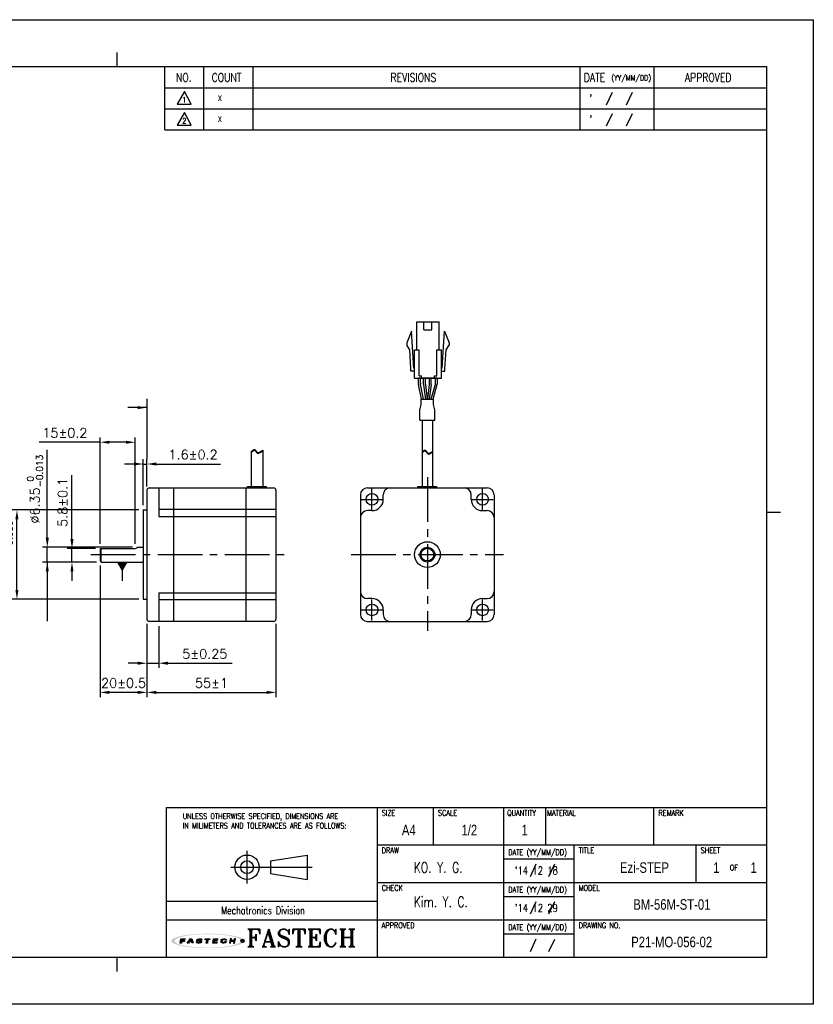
# Model space of a CAD drawing. Header units: millimetres. Extents: x 0 to 594, y 0 to 420.
# Tile 2 of 2: x 256 to 594, y 0 to 420. Entities that reach past the tile are written whole.
import ezdxf

# ---------------------------------------------------------------- set-up
doc = ezdxf.new("R2010")
doc.units = ezdxf.units.MM
doc.header["$PDSIZE"] = -1
doc.linetypes.add('CENTER2', pattern=[28.575, 19.05, -3.175, 3.175, -3.175])
doc.layers.add('\\M+5B4D6\\M+5CAB5\\M+5CFDF', color=7, linetype='Continuous', lineweight=25)
for name, color, linetype in [('DIM', 3, 'Continuous'), ('LAYER_2', 1, 'Continuous'), ('LAYER_4', 3, 'Continuous'), ('SHEET', 1, 'Continuous')]:
    doc.layers.add(name, color=color, linetype=linetype)
doc.styles.add('SHB', font='romans.shx', dxfattribs={"width": 0.75, "bigfont": 'whgtxt.shx'})
doc.styles.add('SHEET1', font='ROMANS.SHX', dxfattribs={"width": 0.8, "height": 3})
doc.styles.add('SHEET2', font='txt', dxfattribs={"width": 0.8, "height": 3})
doc.styles.add('SHEET3', font='ROMANT.SHX', dxfattribs={"height": 3})
doc.styles.get("Standard").update_dxf_attribs({"font": 'txt.shx', "bigfont": 'whgtxt.shx'})
doc.dimstyles.new('ISO-25', dxfattribs={"dimtxt": 2.5, "dimasz": 2.5, "dimexe": 1.25, "dimexo": 0.625, "dimtad": 1, "dimtxsty": 'Standard', "dimcen": 2.5, "dimadec": 0, "dimazin": 0, "dimtfac": 1, "dimtmove": 0, "dimatfit": 3, "dimfxl": 0, "dimarcsym": 0})

# ---------------------------------------------------------------- blocks, each defined once
blk = doc.blocks.new('AI9-BLK2')
at = {"layer": 'LAYER_4'}
h = blk.add_hatch(color=12, dxfattribs=at)
edge = h.paths.add_edge_path()
edge.add_spline(control_points=[(66.5, 0), (66.5, -3.5), (61.3, -5.3), (58.7, -6.3), (52, -8.8), (44.8, -10), (37.7, -11), (17.3, -13.9), (-3.7, -14.1), (-24.3, -12.5), (-32.9, -11.8), (-41.6, -10.8), (-50, -8.9), (-54.9, -7.7), (-60.6, -6.4), (-64.7, -3.2), (-73, 3.4), (-52.4, 8.3), (-49.2, 9), (-40.6, 10.9), (-31.8, 11.9), (-23.1, 12.6), (-12.4, 13.4), (-1.5, 13.6), (9.2, 13.3), (19.1, 13), (29, 12.3), (38.8, 10.9), (45.7, 9.9), (52.7, 8.7), (59.3, 6.1), (61.8, 5.2), (66.5, 3.3), (66.5, 0), (66.6, -0.8), (73.6, -0.7), (73.6, 0), (73.5, 3.5), (68.7, 5.4), (66.1, 6.4), (59.6, 9), (52.6, 10.3), (45.8, 11.3), (24.9, 14.6), (3.4, 15.1), (-17.7, 14), (-27.4, 13.6), (-37.2, 12.7), (-46.8, 11.2), (-53.5, 10.1), (-60.4, 8.7), (-66.7, 6.1), (-69.1, 5.1), (-73.9, 3.1), (-73.6, -0.3), (-73.4, -3.7), (-68.1, -5.6), (-65.5, -6.6), (-58.9, -9.2), (-51.8, -10.4), (-44.8, -11.5), (-35, -13), (-25, -13.7), (-15.1, -14.2), (5.8, -15), (27.1, -14.4), (47.8, -11), (54.2, -9.9), (60.6, -8.6), (66.6, -6.1), (69.1, -5.1), (73.5, -3.2), (73.6, 0), (73.6, 0.8), (66.6, 0.9), (66.5, 0)], knot_values=[0, 0, 0, 0, 1, 1, 1, 2, 2, 2, 3, 3, 3, 4, 4, 4, 5, 5, 5, 6, 6, 6, 7, 7, 7, 8, 8, 8, 9, 9, 9, 10, 10, 10, 11, 11, 11, 12, 12, 12, 13, 13, 13, 14, 14, 14, 15, 15, 15, 16, 16, 16, 17, 17, 17, 18, 18, 18, 19, 19, 19, 20, 20, 20, 21, 21, 21, 22, 22, 22, 23, 23, 23, 24, 24, 24, 25, 25, 25, 25], degree=3, periodic=0)
blk = doc.blocks.new('AI9-BLK1')
at = {"layer": 'LAYER_4', "color": 7}
blk.add_blockref('AI9-BLK2', (0, 0), dxfattribs=at)
blk = doc.blocks.new('AI9-BLK3')
at = {"layer": 'LAYER_2'}
for points in [[(-55.6, -4.3), (-54.1, 4.2), (-45.8, 4.1), (-46, 2.8), (-51.9, 2.8), (-52.2, 0.7), (-46.8, 0.6), (-47, -0.8), (-52.4, -0.8), (-53.1, -4.3)], [(-41.4, -4.2), (-35.7, 4.2), (-32.1, 4.2), (-29.5, -4.1), (-32.2, -4.1), (-34.2, 2.7), (-38.7, -4.2)], [(-5.3, 4.2), (4.3, 4.1), (4.1, 2.7), (0.4, 2.7), (-0.8, -4.2), (-3.2, -4.2), (-2.1, 2.7), (-5.6, 2.7)], [(11.4, 4.2), (20, 4.1), (19.8, 2.8), (13.7, 2.8), (13.4, 0.8), (19, 0.7), (18.8, -0.6), (13.1, -0.6), (12.7, -2.7), (18.7, -2.8), (18.5, -4.2), (9.9, -4.2)], [(45, 4.2), (43.5, -4.1), (46, -4.2), (46.6, -0.6), (52.3, -0.7), (51.7, -4.2), (54.1, -4.2), (55.6, 4.2), (53.1, 4.2), (52.5, 0.8), (46.9, 0.8), (47.5, 4.2)]]:
    blk.add_hatch(color=12, dxfattribs=at).paths.add_polyline_path(points)
h = blk.add_hatch(color=12, dxfattribs=at)
edge = h.paths.add_edge_path()
edge.add_spline(control_points=[(-15.2, -1.5), (-15.2, -2.9), (-16.3, -2.9), (-17.5, -2.9), (-17.7, -2.9), (-18.2, -2.9), (-18.5, -2.9), (-20, -2.9), (-20.4, -2.7), (-20.4, -2.1), (-20.4, -1.9), (-20.4, -1.4), (-20.4, -1.4), (-20.4, -1.4), (-22.9, -1.4), (-22.9, -1.4), (-22.9, -1.4), (-22.9, -2.3), (-22.9, -2.5), (-22.9, -3.9), (-21.3, -4.3), (-19.8, -4.3), (-19.5, -4.3), (-17.1, -4.3), (-16.9, -4.3), (-14.1, -4.3), (-12.8, -3.1), (-12.8, -1.8), (-12.8, -1.7), (-12.8, -1.1), (-12.8, -1), (-12.8, 0.2), (-14.1, 0.7), (-16.1, 0.7), (-16.3, 0.7), (-17.5, 0.7), (-17.7, 0.7), (-19.1, 0.7), (-19.7, 0.9), (-19.6, 1.9), (-19.5, 2.9), (-18.4, 2.9), (-17.8, 2.9), (-17.6, 2.9), (-16.5, 2.9), (-16.2, 2.9), (-15, 2.9), (-14.8, 2.6), (-14.8, 2.3), (-14.8, 2.1), (-14.9, 1.7), (-14.9, 1.7), (-14.9, 1.7), (-12.3, 1.6), (-12.3, 1.6), (-12.3, 1.6), (-12.3, 2.6), (-12.3, 2.8), (-12.3, 3.9), (-14.1, 4.3), (-15.7, 4.3), (-16.8, 4.3), (-17.9, 4.3), (-18.2, 4.3), (-20.4, 4.3), (-22, 3.6), (-22.1, 2), (-22.1, 1.8), (-22.1, 1.3), (-22.1, 1.1), (-22.2, -0.1), (-20.7, -0.6), (-19.2, -0.6), (-19, -0.6), (-17.3, -0.7), (-17.1, -0.7), (-15.5, -0.7), (-15.2, -1.1), (-15.2, -1.5)], knot_values=[0, 0, 0, 0, 1, 1, 1, 2, 2, 2, 3, 3, 3, 4, 4, 4, 5, 5, 5, 6, 6, 6, 7, 7, 7, 8, 8, 8, 9, 9, 9, 10, 10, 10, 11, 11, 11, 12, 12, 12, 13, 13, 13, 14, 14, 14, 15, 15, 15, 16, 16, 16, 17, 17, 17, 18, 18, 18, 19, 19, 19, 20, 20, 20, 21, 21, 21, 22, 22, 22, 23, 23, 23, 24, 24, 24, 25, 25, 25, 26, 26, 26, 26], degree=3, periodic=0)
h = blk.add_hatch(color=12, dxfattribs=at)
edge = h.paths.add_edge_path()
edge.add_spline(control_points=[(35, 1.4), (35, 1.4), (37.4, 1.4), (37.4, 1.4), (37.4, 1.4), (37.5, 2), (37.5, 2.4), (37.5, 3.1), (37.3, 4.2), (34.5, 4.2), (34.2, 4.2), (32.2, 4.2), (31.6, 4.2), (28.5, 4.3), (27.4, 2.7), (27.2, 1.5), (27.1, 1), (26.8, -0.6), (26.7, -1.2), (26.5, -2.6), (26.6, -4.3), (30.1, -4.3), (30.5, -4.3), (31.7, -4.3), (32.2, -4.3), (34.9, -4.3), (36.6, -4), (36.9, -2.3), (36.9, -1.9), (37, -1.1), (37, -1.1), (37, -1.1), (34.6, -1.1), (34.6, -1.1), (34.6, -1.1), (34.6, -1.6), (34.6, -1.7), (34.4, -2.5), (33.8, -2.8), (32.5, -2.8), (32.2, -2.8), (31.2, -2.8), (30.8, -2.8), (29.4, -2.8), (29.1, -2.3), (29.2, -1.4), (29.2, -1), (29.5, 0.7), (29.5, 1.1), (29.8, 2.5), (30.7, 2.8), (31.7, 2.8), (32.2, 2.8), (33.4, 2.8), (33.7, 2.8), (34.7, 2.8), (35.1, 2.5), (35.1, 1.9), (35, 1.7), (35, 1.4), (35, 1.4)], knot_values=[0, 0, 0, 0, 1, 1, 1, 2, 2, 2, 3, 3, 3, 4, 4, 4, 5, 5, 5, 6, 6, 6, 7, 7, 7, 8, 8, 8, 9, 9, 9, 10, 10, 10, 11, 11, 11, 12, 12, 12, 13, 13, 13, 14, 14, 14, 15, 15, 15, 16, 16, 16, 17, 17, 17, 18, 18, 18, 19, 19, 19, 20, 20, 20, 20], degree=3, periodic=0)
at = {"layer": 'LAYER_2', "color": 12}
for points in [[(-55.6, -4.3), (-54.1, 4.2), (-45.8, 4.1), (-46, 2.8), (-51.9, 2.8), (-52.2, 0.7), (-46.8, 0.6), (-47, -0.8), (-52.4, -0.8), (-53.1, -4.3)], [(-41.4, -4.2), (-35.7, 4.2), (-32.1, 4.2), (-29.5, -4.1), (-32.2, -4.1), (-34.2, 2.7), (-38.7, -4.2)], [(-5.3, 4.2), (4.3, 4.1), (4.1, 2.7), (0.4, 2.7), (-0.8, -4.2), (-3.2, -4.2), (-2.1, 2.7), (-5.6, 2.7)], [(11.4, 4.2), (20, 4.1), (19.8, 2.8), (13.7, 2.8), (13.4, 0.8), (19, 0.7), (18.8, -0.6), (13.1, -0.6), (12.7, -2.7), (18.7, -2.8), (18.5, -4.2), (9.9, -4.2)], [(45, 4.2), (43.5, -4.1), (46, -4.2), (46.6, -0.6), (52.3, -0.7), (51.7, -4.2), (54.1, -4.2), (55.6, 4.2), (53.1, 4.2), (52.5, 0.8), (46.9, 0.8), (47.5, 4.2)]]:
    blk.add_lwpolyline(points, close=True, dxfattribs=at)
for points, knots in [([(-15.2, -1.5), (-15.2, -2.9), (-16.3, -2.9), (-17.5, -2.9), (-17.7, -2.9), (-18.2, -2.9), (-18.5, -2.9), (-20, -2.9), (-20.4, -2.7), (-20.4, -2.1), (-20.4, -1.9), (-20.4, -1.4), (-20.4, -1.4), (-20.4, -1.4), (-22.9, -1.4), (-22.9, -1.4), (-22.9, -1.4), (-22.9, -2.3), (-22.9, -2.5), (-22.9, -3.9), (-21.3, -4.3), (-19.8, -4.3), (-19.5, -4.3), (-17.1, -4.3), (-16.9, -4.3), (-14.1, -4.3), (-12.8, -3.1), (-12.8, -1.8), (-12.8, -1.7), (-12.8, -1.1), (-12.8, -1), (-12.8, 0.2), (-14.1, 0.7), (-16.1, 0.7), (-16.3, 0.7), (-17.5, 0.7), (-17.7, 0.7), (-19.1, 0.7), (-19.7, 0.9), (-19.6, 1.9), (-19.5, 2.9), (-18.4, 2.9), (-17.8, 2.9), (-17.6, 2.9), (-16.5, 2.9), (-16.2, 2.9), (-15, 2.9), (-14.8, 2.6), (-14.8, 2.3), (-14.8, 2.1), (-14.9, 1.7), (-14.9, 1.7), (-14.9, 1.7), (-12.3, 1.6), (-12.3, 1.6), (-12.3, 1.6), (-12.3, 2.6), (-12.3, 2.8), (-12.3, 3.9), (-14.1, 4.3), (-15.7, 4.3), (-16.8, 4.3), (-17.9, 4.3), (-18.2, 4.3), (-20.4, 4.3), (-22, 3.6), (-22.1, 2), (-22.1, 1.8), (-22.1, 1.3), (-22.1, 1.1), (-22.2, -0.1), (-20.7, -0.6), (-19.2, -0.6), (-19, -0.6), (-17.3, -0.7), (-17.1, -0.7), (-15.5, -0.7), (-15.2, -1.1), (-15.2, -1.5)], [0, 0, 0, 0, 1, 1, 1, 2, 2, 2, 3, 3, 3, 4, 4, 4, 5, 5, 5, 6, 6, 6, 7, 7, 7, 8, 8, 8, 9, 9, 9, 10, 10, 10, 11, 11, 11, 12, 12, 12, 13, 13, 13, 14, 14, 14, 15, 15, 15, 16, 16, 16, 17, 17, 17, 18, 18, 18, 19, 19, 19, 20, 20, 20, 21, 21, 21, 22, 22, 22, 23, 23, 23, 24, 24, 24, 25, 25, 25, 26, 26, 26, 26]), ([(35, 1.4), (35, 1.4), (37.4, 1.4), (37.4, 1.4), (37.4, 1.4), (37.5, 2), (37.5, 2.4), (37.5, 3.1), (37.3, 4.2), (34.5, 4.2), (34.2, 4.2), (32.2, 4.2), (31.6, 4.2), (28.5, 4.3), (27.4, 2.7), (27.2, 1.5), (27.1, 1), (26.8, -0.6), (26.7, -1.2), (26.5, -2.6), (26.6, -4.3), (30.1, -4.3), (30.5, -4.3), (31.7, -4.3), (32.2, -4.3), (34.9, -4.3), (36.6, -4), (36.9, -2.3), (36.9, -1.9), (37, -1.1), (37, -1.1), (37, -1.1), (34.6, -1.1), (34.6, -1.1), (34.6, -1.1), (34.6, -1.6), (34.6, -1.7), (34.4, -2.5), (33.8, -2.8), (32.5, -2.8), (32.2, -2.8), (31.2, -2.8), (30.8, -2.8), (29.4, -2.8), (29.1, -2.3), (29.2, -1.4), (29.2, -1), (29.5, 0.7), (29.5, 1.1), (29.8, 2.5), (30.7, 2.8), (31.7, 2.8), (32.2, 2.8), (33.4, 2.8), (33.7, 2.8), (34.7, 2.8), (35.1, 2.5), (35.1, 1.9), (35, 1.7), (35, 1.4), (35, 1.4)], [0, 0, 0, 0, 1, 1, 1, 2, 2, 2, 3, 3, 3, 4, 4, 4, 5, 5, 5, 6, 6, 6, 7, 7, 7, 8, 8, 8, 9, 9, 9, 10, 10, 10, 11, 11, 11, 12, 12, 12, 13, 13, 13, 14, 14, 14, 15, 15, 15, 16, 16, 16, 17, 17, 17, 18, 18, 18, 19, 19, 19, 20, 20, 20, 20])]:
    blk.add_open_spline(points, degree=3, knots=knots, dxfattribs=at)
blk = doc.blocks.new('*D9')
at = {"color": 8, "lineweight": -2}
for p, q in [((306.39, 210.87), (252.43, 210.87)), ((254.43, 176.77), (254.43, 206.87)), ((306.39, 172.77), (252.43, 172.77))]:
    blk.add_line(p, q, dxfattribs=at)
at = {"color": 8}
for points in [[(253.76, 206.87), (255.09, 206.87), (254.43, 210.87)], [(253.76, 176.77), (255.09, 176.77), (254.43, 172.77)]]:
    blk.add_solid(points, dxfattribs=at)
at = {"layer": 'Defpoints', "color": 0}
for p in [(254.43, 210.87), (308.39, 210.87), (308.39, 172.77)]:
    blk.add_point(p, dxfattribs=at)
at = {"color": 3, "insert": (249.16, 191.82), "char_height": 4, "attachment_point": 5, "rotation": 90}
blk.add_mtext('\\A1;%%C38.1{\\H2.800000;\\S 0^ -0.039;}', dxfattribs=at)
blk = doc.blocks.new('*D10')
at = {"color": 8, "lineweight": -2}
for p, q in [((289.89, 187.14), (289.89, 131.05)), ((309.89, 162.32), (309.89, 131.05)), ((305.89, 133.05), (293.89, 133.05))]:
    blk.add_line(p, q, dxfattribs=at)
at = {"color": 8}
for points in [[(293.89, 133.72), (293.89, 132.39), (289.89, 133.05)], [(305.89, 133.72), (305.89, 132.39), (309.89, 133.05)]]:
    blk.add_solid(points, dxfattribs=at)
at = {"layer": 'Defpoints', "color": 0}
for p in [(289.89, 189.14), (309.89, 164.32), (289.89, 133.05)]:
    blk.add_point(p, dxfattribs=at)
at = {"color": 3, "insert": (299.89, 137.05), "char_height": 4, "attachment_point": 5}
blk.add_mtext('\\A1;20±0.5', dxfattribs=at)
blk = doc.blocks.new('*D11')
at = {"color": 8, "lineweight": -2}
for p, q in [((289.89, 239.75), (263.89, 239.75)), ((289.89, 196.44), (289.89, 241.75)), ((300.89, 239.75), (293.89, 239.75)), ((304.89, 196.44), (304.89, 241.75))]:
    blk.add_line(p, q, dxfattribs=at)
at = {"color": 8}
for points in [[(293.89, 240.42), (293.89, 239.09), (289.89, 239.75)], [(300.89, 240.42), (300.89, 239.09), (304.89, 239.75)]]:
    blk.add_solid(points, dxfattribs=at)
at = {"layer": 'Defpoints', "color": 0}
for p in [(304.89, 239.75), (289.89, 194.44), (304.89, 194.44)]:
    blk.add_point(p, dxfattribs=at)
at = {"color": 3, "insert": (274.89, 243.75), "char_height": 4, "attachment_point": 5}
blk.add_mtext('\\A1;15±0.2', dxfattribs=at)
blk = doc.blocks.new('*D12')
at = {"color": 8, "lineweight": -2}
for p, q in [((308.29, 212.87), (308.29, 232.47)), ((309.89, 220.82), (309.89, 232.47)), ((304.29, 230.47), (300.29, 230.47)), ((308.29, 230.47), (309.89, 230.47)), ((313.89, 230.47), (341.22, 230.47))]:
    blk.add_line(p, q, dxfattribs=at)
at = {"color": 8}
for points in [[(304.29, 231.14), (304.29, 229.8), (308.29, 230.47)], [(313.89, 231.14), (313.89, 229.8), (309.89, 230.47)]]:
    blk.add_solid(points, dxfattribs=at)
at = {"layer": 'Defpoints', "color": 0}
for p in [(309.89, 230.47), (309.89, 218.82), (308.29, 210.87)]:
    blk.add_point(p, dxfattribs=at)
at = {"color": 3, "insert": (329.55, 234.47), "char_height": 4, "attachment_point": 5}
blk.add_mtext('\\A1;1.6±0.2', dxfattribs=at)
blk = doc.blocks.new('*D13')
at = {"color": 8, "lineweight": -2}
for p, q in [((267.37, 198.99), (267.37, 236.46)), ((303.78, 194.99), (265.37, 194.99)), ((267.37, 188.64), (267.37, 194.99)), ((288.39, 188.64), (265.37, 188.64)), ((267.37, 184.64), (267.37, 180.64))]:
    blk.add_line(p, q, dxfattribs=at)
at = {"color": 8}
for points in [[(266.71, 198.99), (268.04, 198.99), (267.37, 194.99)], [(266.71, 184.64), (268.04, 184.64), (267.37, 188.64)]]:
    blk.add_solid(points, dxfattribs=at)
at = {"layer": 'Defpoints', "color": 0}
for p in [(267.37, 194.99), (305.78, 194.99), (290.39, 188.64)]:
    blk.add_point(p, dxfattribs=at)
at = {"color": 3, "insert": (262.11, 219.72), "char_height": 4, "attachment_point": 5, "rotation": 90}
blk.add_mtext('\\A1;%%C6.35{\\H2.800000;\\S 0^ -0.013;}', dxfattribs=at)
blk = doc.blocks.new('*D14')
at = {"color": 8, "lineweight": -2}
for p, q in [((309.89, 162.32), (309.89, 143.5)), ((314.89, 161.32), (314.89, 143.5)), ((305.89, 145.5), (301.89, 145.5)), ((309.89, 145.5), (314.89, 145.5)), ((318.89, 145.5), (346.22, 145.5))]:
    blk.add_line(p, q, dxfattribs=at)
at = {"color": 8}
for points in [[(305.89, 146.16), (305.89, 144.83), (309.89, 145.5)], [(318.89, 146.16), (318.89, 144.83), (314.89, 145.5)]]:
    blk.add_solid(points, dxfattribs=at)
at = {"layer": 'Defpoints', "color": 0}
for p in [(309.89, 164.32), (314.89, 163.32), (309.89, 145.5)]:
    blk.add_point(p, dxfattribs=at)
at = {"color": 3, "insert": (334.55, 149.5), "char_height": 4, "attachment_point": 5}
blk.add_mtext('\\A1;5±0.25', dxfattribs=at)
blk = doc.blocks.new('*D15')
at = {"color": 8, "lineweight": -2}
for p, q in [((309.89, 162.32), (309.89, 131.05)), ((364.89, 162.32), (364.89, 131.05)), ((313.89, 133.05), (360.89, 133.05))]:
    blk.add_line(p, q, dxfattribs=at)
at = {"color": 8}
for points in [[(313.89, 133.72), (313.89, 132.39), (309.89, 133.05)], [(360.89, 133.72), (360.89, 132.39), (364.89, 133.05)]]:
    blk.add_solid(points, dxfattribs=at)
at = {"layer": 'Defpoints', "color": 0}
for p in [(309.89, 164.32), (364.89, 164.32), (364.89, 133.05)]:
    blk.add_point(p, dxfattribs=at)
at = {"color": 3, "insert": (337.39, 137.05), "char_height": 4, "attachment_point": 5}
blk.add_mtext('\\A1;55±1', dxfattribs=at)
blk = doc.blocks.new('*D16')
at = {"color": 8, "lineweight": -2}
for p, q in [((277.9, 198.44), (277.9, 225.77)), ((287.89, 194.44), (275.9, 194.44)), ((277.9, 188.64), (277.9, 194.44)), ((288.39, 188.64), (275.9, 188.64)), ((277.9, 184.64), (277.9, 180.64))]:
    blk.add_line(p, q, dxfattribs=at)
at = {"color": 8}
for points in [[(277.23, 198.44), (278.56, 198.44), (277.9, 194.44)], [(277.23, 184.64), (278.56, 184.64), (277.9, 188.64)]]:
    blk.add_solid(points, dxfattribs=at)
at = {"layer": 'Defpoints', "color": 0}
for p in [(277.9, 194.44), (289.89, 194.44), (290.39, 188.64)]:
    blk.add_point(p, dxfattribs=at)
at = {"color": 3, "insert": (273.9, 214.11), "char_height": 4, "attachment_point": 5, "rotation": 90}
blk.add_mtext('\\A1;5.8±0.1', dxfattribs=at)

msp = doc.modelspace()

# ---------------------------------------------------------------- hatches: boundary and pattern name
h = msp.add_hatch(color=1)
edge = h.paths.add_edge_path()
edge.add_arc((350.6547, 27.0526), 0.7263, 0, 360)

# ---------------------------------------------------------------- linework, layer by layer
at = {"color": 4}
for p, q in [((297, 406), (297, 400)), ((574, 210), (580, 210)), ((297, 20), (297, 14))]:
    msp.add_line(p, q, dxfattribs=at)
for p, q in [((424.954, 279.1295), (424.954, 291.1295)), ((428.004, 287.7295), (428.004, 291.1295)), ((431.404, 287.7295), (431.404, 291.1295)), ((434.454, 279.1295), (434.454, 291.1295)), ((422.704, 287.1295), (420.704, 282.1295)), ((423.654, 271.3295), (422.704, 287.1295)), ((435.754, 271.3295), (436.704, 287.1295)), ((436.704, 287.1295), (438.704, 282.1295)), ((420.704, 282.1295), (420.704, 281.1295)), ((438.704, 282.1295), (438.704, 281.1295)), ((421.9811, 279.1575), (420.704, 281.1295)), ((422.4561, 271.2575), (421.9811, 279.1575)), ((423.954, 267.1295), (423.954, 279.1295)), ((425.954, 268.1295), (425.954, 279.1295)), ((433.454, 268.1295), (433.454, 279.1295)), ((435.454, 267.1295), (435.454, 279.1295)), ((436.9518, 271.2575), (437.4268, 279.1575)), ((437.4268, 279.1575), (438.704, 281.1295)), ((422.454, 270.1295), (422.454, 271.3295)), ((436.954, 270.1295), (436.954, 271.3295)), ((425.6477, 264.8498), (425.6477, 267.1295)), ((433.7602, 267.1295), (425.6477, 267.1295)), ((426.4477, 264.931), (426.4477, 267.1295)), ((426.954, 267.1295), (426.954, 268.1295)), ((432.454, 267.1295), (432.454, 268.1295)), ((432.9602, 265.1221), (432.9602, 267.1295)), ((433.7602, 265.0114), (433.7602, 267.1295)), ((426.985, 258.1295), (425.6885, 264.4478)), ((427.8016, 258.1295), (426.4885, 264.529)), ((431.066, 258.1295), (432.8851, 264.5792)), ((431.8972, 258.1295), (433.6851, 264.4685)), ((427.2931, 249.1451), (427.2931, 220.8594)), ((431.5931, 249.1451), (431.5931, 220.8594)), ((354.2498, 235.8335), (355.2553, 236.5467)), ((354.2498, 235.4995), (355.2553, 236.2127)), ((354.2498, 235.8335), (354.2498, 220.8594)), ((355.2553, 236.5467), (355.4932, 236.6501)), ((355.2553, 236.2127), (355.4932, 236.3161)), ((355.4932, 236.6501), (355.7175, 236.6633)), ((355.4932, 236.3161), (355.7175, 236.3293)), ((355.7175, 236.6633), (355.8726, 236.5996)), ((355.7175, 236.3293), (355.8726, 236.2656)), ((355.8726, 236.5996), (356.0154, 236.4821)), ((355.8726, 236.2656), (356.0154, 236.1481)), ((356.0154, 236.4821), (356.1519, 236.3266)), ((356.0154, 236.1481), (356.1519, 235.9926)), ((356.1519, 236.3266), (356.2879, 236.1487)), ((356.1519, 235.9926), (356.2879, 235.8147)), ((356.2879, 236.1487), (356.43, 235.9643)), ((356.2879, 235.8147), (356.43, 235.6303)), ((356.43, 235.9643), (356.6101, 235.7584)), ((356.43, 235.6303), (356.6101, 235.4244)), ((356.6101, 235.7584), (356.8035, 235.5795)), ((356.6101, 235.4244), (356.8035, 235.2455)), ((356.8035, 235.5795), (357.0064, 235.4418)), ((356.8035, 235.2455), (357.0064, 235.1078)), ((357.0064, 235.4418), (357.216, 235.3595)), ((357.216, 235.3595), (357.4288, 235.3468)), ((357.4288, 235.3468), (357.6123, 235.399)), ((357.6123, 235.399), (359.2498, 236.3322)), ((357.6123, 235.065), (359.2498, 235.9982)), ((359.2498, 236.3322), (359.2498, 220.8594)), ((427.2931, 235.7593), (427.9911, 236.2545)), ((427.2931, 235.4253), (427.9911, 235.9205)), ((427.9911, 236.2545), (428.229, 236.3578)), ((427.9911, 235.9205), (428.229, 236.0238)), ((428.229, 236.3578), (428.4533, 236.371)), ((428.229, 236.0238), (428.4533, 236.037)), ((428.4533, 236.371), (428.6084, 236.3073)), ((428.4533, 236.037), (428.6084, 235.9733)), ((428.6084, 236.3073), (428.7512, 236.1898)), ((428.6084, 235.9733), (428.7512, 235.8558)), ((428.7512, 236.1898), (428.8877, 236.0343)), ((428.7512, 235.8558), (428.8877, 235.7003)), ((428.8877, 236.0343), (429.0237, 235.8564)), ((428.8877, 235.7003), (429.0237, 235.5224)), ((429.0237, 235.8564), (429.1658, 235.672)), ((429.0237, 235.5224), (429.1658, 235.338)), ((429.1658, 235.672), (429.3459, 235.4661)), ((429.1658, 235.338), (429.3459, 235.1321)), ((429.3459, 235.4661), (429.5393, 235.2872)), ((429.5393, 235.2872), (429.7422, 235.1495)), ((430.3481, 235.1067), (431.5931, 235.8162)), ((430.3481, 234.7728), (431.5931, 235.4822)), ((357.0064, 235.1078), (357.216, 235.0255)), ((357.216, 235.0255), (357.4288, 235.0128)), ((357.4288, 235.0128), (357.6123, 235.065)), ((429.3459, 235.1321), (429.5393, 234.9532)), ((429.5393, 234.9532), (429.7422, 234.8155)), ((429.7422, 235.1495), (429.9518, 235.0672)), ((429.7422, 234.8155), (429.9518, 234.7332)), ((429.9518, 235.0672), (430.1646, 235.0546)), ((429.9518, 234.7332), (430.1646, 234.7206)), ((430.1646, 235.0546), (430.3481, 235.1067)), ((430.1646, 234.7206), (430.3481, 234.7728)), ((309.8854, 219.3151), (309.8854, 164.3151)), ((310.8854, 220.3151), (363.8854, 220.3151)), ((314.8854, 220.3151), (314.8854, 208.1151)), ((321.1854, 220.3151), (321.1854, 163.3151)), ((352.0854, 220.3151), (352.0854, 163.3151)), ((364.8854, 219.3151), (364.8854, 164.3151)), ((403.8932, 220.3151), (454.8932, 220.3151)), ((400.8932, 217.3151), (400.8932, 166.3151)), ((410.6232, 215.3851), (410.6232, 217.3151)), ((448.1632, 215.3851), (448.1632, 217.3151)), ((457.8932, 217.3151), (457.8932, 166.3151)), ((308.2854, 210.8651), (308.2854, 172.7651)), ((340.0966, 211.1151), (314.8854, 211.1151)), ((364.8854, 211.1151), (340.0966, 211.1151)), ((405.8232, 210.5851), (403.8932, 210.5851)), ((452.9632, 210.5851), (454.8932, 210.5851)), ((314.8854, 208.1151), (340.0966, 208.1151)), ((340.0966, 208.1151), (364.8854, 208.1151)), ((289.8854, 194.4401), (289.8854, 189.1401)), ((290.3854, 188.6401), (290.3854, 194.4401)), ((314.8854, 175.5151), (314.8854, 163.3151)), ((314.8854, 175.5151), (340.0966, 175.5151)), ((340.0966, 172.5151), (314.8854, 172.5151)), ((340.0966, 175.5151), (364.8854, 175.5151)), ((364.8854, 172.5151), (340.0966, 172.5151)), ((405.8232, 173.0451), (403.8932, 173.0451)), ((452.9632, 173.0451), (454.8932, 173.0451)), ((410.6232, 168.2451), (410.6232, 166.3151)), ((448.1632, 168.2451), (448.1632, 166.3151)), ((363.8854, 163.3151), (310.8854, 163.3151)), ((403.8932, 163.3151), (454.8932, 163.3151))]:
    msp.add_line(p, q)
at = {"color": 0}
for p, q in [((427.7838, 264.535), (427.7838, 267.1295)), ((428.5838, 264.5879), (428.5838, 267.1295)), ((430.2838, 264.5879), (430.2838, 267.1295)), ((431.0838, 264.535), (431.0838, 267.1295)), ((427.8013, 264.2714), (428.6177, 258.1295)), ((428.6013, 264.3244), (429.4247, 258.1295)), ((430.2664, 264.3244), (429.4429, 258.1295)), ((431.0664, 264.2714), (430.2499, 258.1295)), ((426.8433, 258.1295), (432.0425, 258.1295)), ((426.8433, 255.8808), (426.8433, 258.1295)), ((432.0425, 255.8808), (432.0425, 258.1295)), ((426.2232, 253.5562), (426.8433, 255.8808)), ((426.2232, 249.1451), (426.2232, 253.5562)), ((432.6629, 253.5548), (432.0425, 255.8808)), ((432.6629, 249.1451), (432.6629, 253.5548)), ((426.2232, 249.1451), (432.6629, 249.1451))]:
    msp.add_line(p, q, dxfattribs=at)
at = {"color": 1, "linetype": 'CENTER2'}
for p, q in [((429.4431, 224.8594), (429.4431, 159.3151)), ((405.8232, 210.8851), (405.8232, 219.8851)), ((452.9632, 210.8851), (452.9632, 219.8851)), ((401.3232, 215.3851), (410.3232, 215.3851)), ((448.4632, 215.3851), (457.4632, 215.3851)), ((285.8854, 191.8151), (368.8854, 191.8151)), ((396.8932, 191.8151), (461.8932, 191.8151)), ((405.8232, 163.7451), (405.8232, 172.7451)), ((452.9632, 163.7451), (452.9632, 172.7451)), ((401.3232, 168.2451), (410.3232, 168.2451)), ((448.4632, 168.2451), (457.4632, 168.2451))]:
    msp.add_line(p, q, dxfattribs=at)
at = {"ltscale": 0.3}
for p, q in [((308.2854, 210.8651), (309.8854, 210.8651)), ((289.8854, 194.4401), (304.8854, 194.4401)), ((305.7784, 194.9901), (308.2854, 194.9901)), ((289.8854, 189.1401), (290.3854, 188.6401)), ((290.3854, 188.6401), (308.2854, 188.6401)), ((308.2854, 172.7651), (309.8854, 172.7651))]:
    msp.add_line(p, q, dxfattribs=at)
at = {"color": 6}
msp.add_lwpolyline([(0, 420), (594, 420), (594, 0), (0, 0)], close=True, dxfattribs=at)
at = {"color": 4}
msp.add_lwpolyline([(20, 400), (574, 400), (574, 20), (20, 20)], close=True, dxfattribs=at)
for points in [[(424.954, 291.1295), (434.454, 291.1295)], [(428.004, 287.7295), (431.404, 287.7295)], [(423.954, 279.1295), (425.954, 279.1295)], [(433.454, 279.1295), (435.454, 279.1295)], [(423.954, 270.1295), (422.454, 270.1295)], [(423.954, 270.1295), (422.454, 270.1295)], [(423.954, 271.3295), (423.654, 271.3295)], [(435.454, 271.3295), (435.754, 271.3295)], [(435.454, 270.1295), (436.954, 270.1295)], [(435.454, 270.1295), (436.954, 270.1295)], [(423.954, 267.1295), (435.454, 267.1295)], [(425.954, 268.1295), (426.954, 268.1295)], [(432.454, 268.1295), (433.454, 268.1295)]]:
    msp.add_lwpolyline(points)
for centre, radius in [((405.8232, 215.3851), 2.5), ((452.9632, 215.3851), 2.5), ((429.4431, 191.8151), 5.5), ((429.4431, 191.8151), 3.175), ((429.4431, 191.8151), 2.6898), ((405.8232, 168.2451), 2.5), ((452.9632, 168.2451), 2.5)]:
    msp.add_circle(centre, radius)
at = {"color": 1}
msp.add_circle((350.6547, 27.0526), 0.7263, dxfattribs=at)
for centre, radius, start, end in [((427.6477, 264.8498), 2, 180, 191.595436), ((428.4477, 264.931), 2, 180, 191.595436), ((430.9602, 265.1221), 2, 344.249037, 0), ((431.7602, 265.0114), 2, 344.249037, 0), ((310.8854, 219.3151), 1, 90, 180), ((363.8854, 219.3151), 1, 360, 90), ((403.8932, 217.3151), 3, 90, 180), ((413.6232, 217.3151), 3, 90, 180), ((445.1632, 217.3151), 3, 0, 90), ((454.8932, 217.3151), 3, 0, 90), ((405.8232, 215.3851), 4.8, 270, 0), ((452.9632, 215.3851), 4.8, 180, 270), ((403.8932, 207.5851), 3, 90, 180), ((454.8932, 207.5851), 3, 0, 90), ((304.8854, 195.4401), 1, 270, 333.256316), ((403.8932, 176.0451), 3, 180, 270), ((405.8232, 168.2451), 4.8, 0, 90), ((452.9632, 168.2451), 4.8, 90, 180), ((454.8932, 176.0451), 3, 270, 360), ((310.8854, 164.3151), 1, 180, 270), ((363.8854, 164.3151), 1, 270, 360), ((403.8932, 166.3151), 3, 180, 270), ((413.6232, 166.3151), 3, 180, 270), ((445.1632, 166.3151), 3, 270, 360), ((454.8932, 166.3151), 3, 270, 0)]:
    msp.add_arc(centre, radius, start, end)
at = {"color": 0}
for centre, start, end in [((429.7838, 264.535), 180, 187.571875), ((430.5838, 264.5879), 180, 187.571875), ((428.2838, 264.5879), 352.428125, 0), ((429.0838, 264.535), 352.428125, 0)]:
    msp.add_arc(centre, 2, start, end, dxfattribs=at)
at = {"layer": '\\M+5B4D6\\M+5CAB5\\M+5CFDF'}
for p, q in [((352.675, 220.8594), (360.6764, 220.8594)), ((352.675, 220.3151), (352.675, 220.8594)), ((360.6764, 220.8594), (360.6764, 220.3151)), ((425.3925, 220.8594), (433.3939, 220.8594)), ((425.3925, 220.3151), (425.3925, 220.8594)), ((433.3939, 220.8594), (433.3939, 220.3151))]:
    msp.add_line(p, q, dxfattribs=at)
at = {"layer": 'DIM', "color": 8}
msp.add_line((309.8854, 258.2572), (309.8854, 232.4684), dxfattribs=at)
at = {"layer": 'SHEET', "color": 7}
for p, q in [((317.5, 373), (317.5, 400)), ((317.5, 373), (574, 373)), ((318, 84), (574, 84)), ((318, 84), (318, 20)), ((408, 84), (408, 20)), ((318, 44), (408, 44))]:
    msp.add_line(p, q, dxfattribs=at)
at = {"layer": 'SHEET'}
for p, q in [((334, 400), (334, 373)), ((355, 400), (355, 373)), ((494.5, 400), (494.5, 373)), ((526, 400), (526, 373)), ((317.5, 391), (574, 391)), ((508.2099, 388.911), (505.7077, 383.5959)), ((516.7362, 388.9028), (514.2339, 383.5877)), ((317.5, 382), (574, 382)), ((508.2099, 379.911), (505.7077, 374.5959)), ((516.7362, 379.9028), (514.2339, 374.5877)), ((432, 68), (432, 84)), ((462, 20), (462, 84)), ((480, 68), (480, 84)), ((526, 68), (526, 84)), ((408, 68), (574, 68)), ((492, 20), (492, 68)), ((544, 52), (544, 68)), ((352.5683, 51.5766), (352.5683, 65.4032)), ((362.5679, 61.2059), (378.2463, 63.6749)), ((378.2463, 63.6749), (378.2463, 53.3049)), ((362.5679, 61.2059), (362.5679, 55.774)), ((462, 62), (492, 62)), ((475.7601, 59.723), (473.2579, 54.4078)), ((483.5984, 59.7148), (481.0961, 54.3996)), ((345.655, 58.4899), (380.345, 58.4899)), ((362.5679, 55.774), (378.2463, 53.3049)), ((408, 52), (574, 52)), ((462, 46), (492, 46)), ((475.7601, 43.723), (473.2579, 38.4078)), ((483.5984, 43.7148), (481.0961, 38.3996)), ((318, 36), (574, 36)), ((462, 30), (492, 30)), ((475.7601, 27.723), (473.2579, 22.4078)), ((483.5984, 27.7148), (481.0961, 22.3996))]:
    msp.add_line(p, q, dxfattribs=at)
at = {"layer": 'SHEET', "color": 1, "linetype": 'Continuous'}
for p, q in [((325.9146, 389.416), (322.7394, 384.0064)), ((328.737, 384.0064), (325.9146, 389.416)), ((322.7394, 384.0064), (328.737, 384.0064)), ((325.9146, 380.416), (322.7394, 375.0064)), ((328.737, 375.0064), (325.9146, 380.416)), ((322.7394, 375.0064), (328.737, 375.0064))]:
    msp.add_line(p, q, dxfattribs=at)
at = {"layer": 'SHEET'}
for radius in [5.185, 2.7159]:
    msp.add_circle((352.5683, 58.4899), radius, dxfattribs=at)

# ---------------------------------------------------------------- block references
at = {"layer": 'LAYER_2', "color": 7, "lineweight": 5, "xscale": 0.2116800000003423, "yscale": 0.2116800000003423, "zscale": 0.2116800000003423}
msp.add_blockref('AI9-BLK3', (335.8075, 27.0236), dxfattribs=at)
at = {"layer": 'LAYER_4', "color": 7, "lineweight": 5, "xscale": 0.2116800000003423, "yscale": 0.2116800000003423, "zscale": 0.2116800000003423}
msp.add_blockref('AI9-BLK1', (335.8244, 27.0474), dxfattribs=at)

# ---------------------------------------------------------------- texts
at = {"layer": 'DIM', "color": 3, "style": 'SHB', "width": 0.75}
for s, p in [('KO. Y. G.', (423.6103, 56.1279)), ('Kim. Y. C.', (423.6103, 41.4726))]:
    msp.add_text(s, height=4.5, dxfattribs=at).set_placement(p)
at = {"layer": 'SHEET'}
for s, height, style, width, p in [('NO.', 3.6, 'SHEET1', 0.8, (322.256, 393.5466)), ('COUNT', 3.6, 'SHEET1', 0.8, (337.4711, 393.5466)), ('DATE', 3.6, 'SHEET1', 0.8, (496.1592, 393.5466)), ('(YY/MM/DD)', 2.25, 'SHEET1', 0.8, (507.8838, 394.0859)), ('APPROVED', 3.6, 'SHEET1', 0.8, (539.2502, 393.5466)), ('1', 2.25, 'SHEET1', 0.8, (324.9764, 384.746)), ('X', 2.25, 'SHEET1', 0.8, (340.1186, 385.3874)), ("'", 3.6, 'SHEET1', 0.8, (498.4958, 384.5633)), ('2', 2.25, 'SHEET1', 0.8, (324.9764, 375.746)), ('X', 2.25, 'SHEET1', 0.8, (340.1186, 376.3874)), ("'", 3.6, 'SHEET1', 0.8, (498.4958, 375.5633)), ('UNLESS OTHERWISE SPECIFIED, DIMENSIONS ARE', 2.4, 'SHEET1', 0.8, (325.11, 79.0458)), ('SIZE', 2.4, 'SHEET1', 0.8, (409.9793, 80.4604)), ('SCALE', 2.4, 'SHEET1', 0.8, (433.9793, 80.4604)), ('QUANTITY', 2.4, 'SHEET1', 0.8, (463.4591, 80.4604)), ('MATERIAL', 2.4, 'SHEET1', 0.8, (480.4793, 80.4604)), ('REMARK', 2.4, 'SHEET1', 0.8, (527.9793, 80.4604)), ('IN MILIMETERS AND TOLERANCES ARE AS FOLLOWS:', 2.4, 'SHEET1', 0.8, (325.11, 74.9652)), ('DRAW', 2.4, 'SHEET1', 0.8, (409.9793, 64.4604)), ('DATE (YY/MM/DD)', 2.4, 'SHEET1', 0.8, (463.9277, 63.6818)), ('TITLE', 2.4, 'SHEET1', 0.8, (493.9793, 64.4604)), ('SHEET', 2.4, 'SHEET1', 0.8, (545.9793, 64.4604)), ('OF', 2.4, 'SHEET1', 0.8, (558.4154, 57.1091)), ('CHECK', 2.4, 'SHEET1', 0.8, (409.9793, 48.4604)), ('MODEL', 2.4, 'SHEET1', 0.8, (493.9793, 48.4604)), ('DATE (YY/MM/DD)', 2.4, 'SHEET1', 0.8, (463.9277, 47.6818)), ('Mechatronics Division', 3.3, 'SHEET3', 0.75, (341.5385, 38.3956)), ('APPROVED', 2.4, 'SHEET1', 0.8, (409.9793, 32.4604)), ('DATE (YY/MM/DD)', 2.4, 'SHEET1', 0.8, (463.9277, 31.6818)), ('DRAWING NO.', 2.4, 'SHEET1', 0.8, (493.9793, 32.4604))]:
    msp.add_text(s, height=height, dxfattribs=dict(at, style=style, width=width)).set_placement(p)
at = {"layer": 'SHEET', "color": 7, "width": 0.8}
for s, height, style, p in [('REVISIONS', 3.6, 'SHEET1', (413.7181, 393.5466)), ('A4', 4.5, 'SHEET2', (418.5726, 72.0681)), ('1/2', 4.5, 'SHEET2', (443.9918, 72.0681)), ('1', 4.5, 'SHEET2', (469.5531, 72.0681)), ('Ezi-STEP', 4.5, 'SHEET2', (511.5676, 56.0681)), ('1', 4.5, 'SHEET2', (551.3623, 56.0681)), ('1', 4.5, 'SHEET2', (567.2783, 56.0681)), ('BM-56M-ST-01', 4.5, 'SHEET2', (517.2454, 40.3335)), ('P21-MO-056-02', 4.5, 'SHEET2', (516.3487, 24.3335))]:
    msp.add_text(s, height=height, dxfattribs=dict(at, style=style)).set_placement(p)
at = {"layer": 'SHEET', "color": 3, "style": 'SHEET1', "width": 0.8}
for s, p in [("'14 12 18", (466.7638, 55.4207)), ("'14 12 29", (466.7638, 39.4207))]:
    msp.add_text(s, height=3.3, dxfattribs=at).set_placement(p)
at = {"layer": 'SHEET', "color": 7, "style": 'SHEET3'}
msp.add_text('FASTECH', height=7.5, dxfattribs=at).set_placement((352.21, 24.5201))

# ---------------------------------------------------------------- dimensions: what is measured, and where the dimension line sits
for base, p1, p2, override, picture, middle in [((304.8854, 239.7544), (289.8854, 194.4401), (304.8854, 194.4401), {"dimscale": 2, "dimtxt": 2, "dimasz": 2, "dimexe": 1, "dimexo": 1, "dimgap": 1, "dimdec": 3, "dimzin": 9, "dimdsep": 46, "dimcen": 0, "dimclrd": 8, "dimclre": 8, "dimclrt": 3, "dimadec": 3, "dimazin": 2, "dimtol": 1, "dimtp": 0.2, "dimtm": 0.2, "dimtdec": 3, "dimfxl": 0.6, "dimtolj": 1, "dimtzin": 9, "dimarcsym": 1}, '*D11', (274.8854, 239.7544)), ((309.8854, 230.4684), (308.2854, 210.8651), (309.8854, 218.8151), {"dimscale": 2, "dimtxt": 2, "dimasz": 2, "dimexe": 1, "dimexo": 1, "dimgap": 1, "dimdec": 3, "dimzin": 9, "dimdsep": 46, "dimcen": 0, "dimclrd": 8, "dimclre": 8, "dimclrt": 3, "dimadec": 3, "dimazin": 2, "dimtol": 1, "dimtp": 0.2, "dimtm": 0.2, "dimtdec": 3, "dimfxl": 0.6, "dimtolj": 1, "dimtzin": 9, "dimarcsym": 1}, '*D12', (329.5521, 230.4684)), ((289.8854, 133.0524), (309.8854, 164.3151), (289.8854, 189.1401), {"dimscale": 2, "dimtxt": 2, "dimasz": 2, "dimexe": 1, "dimexo": 1, "dimgap": 1, "dimdec": 3, "dimzin": 9, "dimdsep": 46, "dimcen": 0, "dimclrd": 8, "dimclre": 8, "dimclrt": 3, "dimadec": 3, "dimazin": 2, "dimtol": 1, "dimtp": 0.5, "dimtm": 0.5, "dimtdec": 3, "dimfxl": 0.6, "dimtolj": 1, "dimtzin": 9, "dimarcsym": 1}, '*D10', (299.8854, 133.0524)), ((309.8854, 145.4961), (314.8854, 163.3151), (309.8854, 164.3151), {"dimscale": 2, "dimtxt": 2, "dimasz": 2, "dimexe": 1, "dimexo": 1, "dimgap": 1, "dimdec": 3, "dimzin": 9, "dimdsep": 46, "dimcen": 0, "dimclrd": 8, "dimclre": 8, "dimclrt": 3, "dimadec": 3, "dimazin": 2, "dimtol": 1, "dimtp": 0.25, "dimtm": 0.25, "dimtdec": 3, "dimfxl": 0.6, "dimtolj": 1, "dimtzin": 9, "dimarcsym": 1}, '*D14', (334.5521, 145.4961))]:
    dim = msp.add_linear_dim(base=base, p1=p1, p2=p2, dimstyle='ISO-25', override=override)
    dim.commit()
    dim.dimension.update_dxf_attribs({"geometry": picture, "text_midpoint": middle, "dimtype": 160})
for base, p1, p2, override, picture, middle in [((267.3721, 194.9901), (290.3854, 188.6401), (305.7784, 194.9901), {"dimscale": 2, "dimtxt": 2, "dimasz": 2, "dimexe": 1, "dimexo": 1, "dimgap": 1, "dimdec": 3, "dimzin": 9, "dimdsep": 46, "dimcen": 0, "dimclrd": 8, "dimclre": 8, "dimclrt": 3, "dimadec": 3, "dimazin": 2, "dimtol": 1, "dimtm": 0.013, "dimtfac": 0.7, "dimtdec": 3, "dimfxl": 0.6, "dimtolj": 1, "dimtzin": 9, "dimarcsym": 1}, '*D13', (267.3721, 219.7234)), ((254.4261, 210.8651), (308.3854, 172.7651), (308.3854, 210.8651), {"dimscale": 2, "dimtxt": 2, "dimasz": 2, "dimexe": 1, "dimexo": 1, "dimgap": 1, "dimdec": 3, "dimzin": 9, "dimdsep": 46, "dimcen": 0, "dimclrd": 8, "dimclre": 8, "dimclrt": 3, "dimadec": 3, "dimazin": 2, "dimtol": 1, "dimtm": 0.039, "dimtfac": 0.7, "dimtdec": 3, "dimfxl": 0.6, "dimtolj": 1, "dimtzin": 9, "dimarcsym": 1}, '*D9', (254.4261, 191.8151))]:
    dim = msp.add_linear_dim(base=base, p1=p1, p2=p2, angle=90, text='%%C<>', dimstyle='ISO-25', override=override)
    dim.commit()
    dim.dimension.update_dxf_attribs({"geometry": picture, "text_midpoint": middle, "dimtype": 160})
dim = msp.add_linear_dim(base=(277.8958, 194.4401), p1=(290.3854, 188.6401), p2=(289.8854, 194.4401), angle=90, dimstyle='ISO-25', override={"dimscale": 2, "dimtxt": 2, "dimasz": 2, "dimexe": 1, "dimexo": 1, "dimgap": 1, "dimdec": 3, "dimzin": 9, "dimdsep": 46, "dimcen": 0, "dimclrd": 8, "dimclre": 8, "dimclrt": 3, "dimadec": 3, "dimazin": 2, "dimtol": 1, "dimtp": 0.1, "dimtm": 0.1, "dimtdec": 3, "dimfxl": 0.6, "dimtolj": 1, "dimtzin": 9, "dimarcsym": 1})
dim.commit()
dim.dimension.update_dxf_attribs({"geometry": '*D16', "text_midpoint": (273.8958, 214.1067)})
dim = msp.add_linear_dim(base=(364.8854, 133.0524), p1=(309.8854, 164.3151), p2=(364.8854, 164.3151), dimstyle='ISO-25', override={"dimscale": 2, "dimtxt": 2, "dimasz": 2, "dimexe": 1, "dimexo": 1, "dimgap": 1, "dimdec": 3, "dimzin": 9, "dimdsep": 46, "dimcen": 0, "dimclrd": 8, "dimclre": 8, "dimclrt": 3, "dimadec": 3, "dimazin": 2, "dimtol": 1, "dimtp": 1, "dimtm": 1, "dimtdec": 3, "dimfxl": 0.6, "dimtolj": 1, "dimtzin": 9, "dimarcsym": 1})
dim.commit()
dim.dimension.update_dxf_attribs({"geometry": '*D15', "text_midpoint": (337.3854, 137.0524)})

# ---------------------------------------------------------------- leaders
for points, override in [([(309.8781, 254.5465), (301.7681, 254.5465)], {"dimscale": 2, "dimtxt": 2, "dimasz": 2, "dimexe": 1, "dimexo": 1, "dimgap": 1, "dimdec": 3, "dimzin": 9, "dimdsep": 46, "dimcen": 0, "dimclrd": 8, "dimclre": 8, "dimclrt": 3, "dimadec": 3, "dimazin": 2, "dimtdec": 3, "dimfxl": 0.6, "dimtolj": 1, "dimtzin": 1, "dimarcsym": 1}), ([(267.3721, 188.6401), (267.3721, 163.3855)], {"dimscale": 2, "dimtxt": 2, "dimasz": 2, "dimexe": 1, "dimexo": 1, "dimgap": 1, "dimtad": 0, "dimdec": 3, "dimzin": 9, "dimdsep": 46, "dimcen": 0, "dimclrd": 8, "dimclre": 8, "dimclrt": 3, "dimadec": 3, "dimazin": 2, "dimtdec": 3, "dimfxl": 0.6, "dimtolj": 1, "dimtzin": 1, "dimarcsym": 1}), ([(299.3354, 188.6401), (299.3354, 180.634)], {"dimscale": 2, "dimtxt": 2, "dimasz": 2, "dimexe": 1, "dimexo": 1, "dimgap": 1, "dimtad": 0, "dimdec": 3, "dimzin": 9, "dimdsep": 46, "dimcen": 0, "dimclrd": 8, "dimclre": 8, "dimclrt": 3, "dimadec": 3, "dimazin": 2, "dimtdec": 3, "dimldrblk": 'DatumFilled', "dimfxl": 0.6, "dimtolj": 1, "dimtzin": 1, "dimarcsym": 1})]:
    msp.add_leader(points, dimstyle='ISO-25', override=override)

doc.saveas('drawing.dxf')
